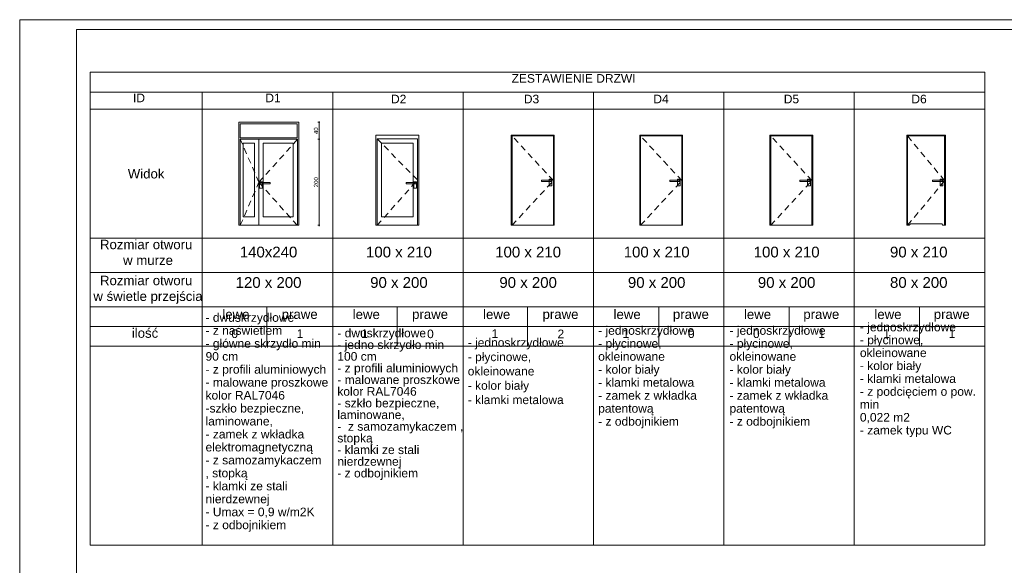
# Model space of a CAD drawing. Extents: x 5465377 to 5465550, y 5925276 to 5925338.
# Tile 28 of 182: x 5465378 to 5465401, y 5925309 to 5925322. Entities that reach past the tile are written whole.
import ezdxf

# ---------------------------------------------------------------- set-up
doc = ezdxf.new("R2010")
doc.units = 0
doc.header["$MEASUREMENT"] = 0
doc.linetypes.add('Krawędzie ukryte', pattern=[0.195611, 0.141111, -0.0545])
for name, color, linetype, lineweight in [('#DEMCAD_PKT_WSP_Nr_Pióra__141', 7, 'Continuous', 0), ('0_Nr_Pióra__1', 7, 'Continuous', 13), ('0_Nr_Pióra__141', 7, 'Continuous', 0), ('1-TABELKA_Nr_pióra__7_Nr_Pióra__7', 7, 'Continuous', 35), ('__arch_wymiarowanie_Nr_Pióra__141', 7, 'Continuous', 0), ('__arch_wymiarowanie_Nr_Pióra__181', 20, 'Continuous', 0), ('_ARCH_Sciany_Nr_Pióra__141', 7, 'Continuous', 0), ('zzz_elewacje_Nr_Pióra__141', 7, 'Continuous', 0), ('zzz_wypełnienia_Nr_Pióra__1', 7, 'Continuous', 13)]:
    doc.layers.add(name, color=color, linetype=linetype, lineweight=lineweight)
doc.layers.add('__arch_wymiarowanie', color=7, linetype='Continuous')
doc.styles.add('GENERATED_STYLE_1', font='arial.ttf')
doc.styles.add('GENERATED_STYLE_4', font='arial.ttf')
doc.styles.add('GENERATED_STYLE_5', font='txt')
doc.dimstyles.new('GENERATED_STYLE__5', dxfattribs={"dimtxt": 0.1, "dimasz": 0.02375, "dimexe": 0.18, "dimexo": 0, "dimgap": 0.09, "dimtad": 1, "dimdec": 0, "dimlfac": 100, "dimzin": 0, "dimdsep": 46, "dimtxsty": 'GENERATED_STYLE_5', "dimblk": 'ARROWHEAD_6', "dimblk1": 'ARROWHEAD_6', "dimblk2": 'ARROWHEAD_6', "dimcen": 0.09, "dimclrd": 256, "dimclre": 256, "dimclrt": 256, "dimazin": 0, "dimtfac": 1, "dimtdec": 4, "dimtmove": 0, "dimatfit": 3, "dimfxl": 0, "dimtolj": 1, "dimtzin": 0, "dimarcsym": 0})

# ---------------------------------------------------------------- blocks, each defined once
blk = doc.blocks.new('*D499', base_point=(5464021.331, 5925651.474))
at = {"layer": '__arch_wymiarowanie_Nr_Pióra__141', "linetype": 'Continuous'}
for p, q in [((5465384.601, 5925319.322), (5465384.554, 5925319.322)), ((5465384.565, 5925319.334), (5465384.59, 5925319.309)), ((5465384.578, 5925317.32), (5465384.578, 5925319.322)), ((5465384.601, 5925317.32), (5465384.554, 5925317.32)), ((5465384.565, 5925317.332), (5465384.59, 5925317.307)), ((5465384.578, 5925317.301), (5465384.578, 5925317.32))]:
    blk.add_line(p, q, dxfattribs=at)
at = {"layer": '__arch_wymiarowanie_Nr_Pióra__181', "insert": (5465384.458, 5925318.207), "char_height": 0.1, "attachment_point": 1, "rotation": 90, "style": 'GENERATED_STYLE_4'}
blk.add_mtext('{200}', dxfattribs=at)
blk = doc.blocks.new('ARROWHEAD_6')
at = {"linetype": 'Continuous'}
for p, q in [((0, 0), (-1, 0)), ((-0.5, -0.5), (0.5, 0.5))]:
    blk.add_line(p, q, dxfattribs=at)
blk = doc.blocks.new('*D500', base_point=(5464021.331, 5925651.474))
at = {"layer": '__arch_wymiarowanie_Nr_Pióra__141', "linetype": 'Continuous'}
for p, q in [((5465384.59, 5925319.707), (5465384.565, 5925319.732)), ((5465384.578, 5925319.72), (5465384.578, 5925319.738)), ((5465384.601, 5925319.72), (5465384.554, 5925319.72)), ((5465384.578, 5925319.322), (5465384.578, 5925319.72)), ((5465384.601, 5925319.322), (5465384.554, 5925319.322)), ((5465384.565, 5925319.334), (5465384.59, 5925319.309))]:
    blk.add_line(p, q, dxfattribs=at)
at = {"layer": '__arch_wymiarowanie_Nr_Pióra__181', "insert": (5465384.458, 5925319.445), "char_height": 0.1, "attachment_point": 1, "rotation": 90, "style": 'GENERATED_STYLE_4'}
blk.add_mtext('{40}', dxfattribs=at)

msp = doc.modelspace()

# ---------------------------------------------------------------- linework, layer by layer
at = {"layer": '#DEMCAD_PKT_WSP_Nr_Pióra__141', "linetype": 'Continuous', "flags": 128}
msp.add_lwpolyline([(5465382.711, 5925317.32), (5465384.111, 5925317.32), (5465384.111, 5925319.72), (5465382.711, 5925319.72)], close=True, dxfattribs=at)
msp.add_lwpolyline([(5465386.901, 5925319.42), (5465386.901, 5925317.32), (5465385.901, 5925317.32), (5465385.901, 5925319.42)], dxfattribs=at)
at = {"layer": '0_Nr_Pióra__1', "linetype": 'Continuous'}
for p, q in [((5465379.248, 5925314.964), (5465381.86, 5925314.964)), ((5465379.248, 5925314.964), (5465381.86, 5925314.964)), ((5465381.86, 5925314.964), (5465384.897, 5925314.964)), ((5465381.86, 5925314.964), (5465384.897, 5925314.964)), ((5465381.86, 5925314.964), (5465384.897, 5925314.964)), ((5465384.897, 5925314.964), (5465387.933, 5925314.964)), ((5465384.897, 5925314.964), (5465387.933, 5925314.964)), ((5465384.897, 5925314.964), (5465387.933, 5925314.964)), ((5465384.897, 5925314.964), (5465387.933, 5925314.964)), ((5465384.897, 5925314.964), (5465387.933, 5925314.964)), ((5465384.897, 5925314.964), (5465387.933, 5925314.964)), ((5465387.933, 5925314.964), (5465390.97, 5925314.964)), ((5465387.933, 5925314.964), (5465390.97, 5925314.964)), ((5465387.933, 5925314.964), (5465390.97, 5925314.964)), ((5465387.933, 5925314.964), (5465390.97, 5925314.964)), ((5465387.933, 5925314.964), (5465390.97, 5925314.964)), ((5465387.933, 5925314.964), (5465390.97, 5925314.964)), ((5465390.97, 5925314.964), (5465394.006, 5925314.964)), ((5465390.97, 5925314.964), (5465394.006, 5925314.964)), ((5465390.97, 5925314.964), (5465394.006, 5925314.964)), ((5465390.97, 5925314.964), (5465394.006, 5925314.964)), ((5465394.006, 5925314.964), (5465397.042, 5925314.964)), ((5465394.006, 5925314.964), (5465397.042, 5925314.964)), ((5465394.006, 5925314.964), (5465397.042, 5925314.964)), ((5465394.006, 5925314.964), (5465397.042, 5925314.964)), ((5465397.042, 5925314.964), (5465400.079, 5925314.964)), ((5465397.042, 5925314.964), (5465400.079, 5925314.964)), ((5465397.042, 5925314.964), (5465400.079, 5925314.964)), ((5465397.042, 5925314.964), (5465400.079, 5925314.964)), ((5465379.248, 5925314.506), (5465381.86, 5925314.506)), ((5465379.248, 5925314.506), (5465381.86, 5925314.506)), ((5465381.86, 5925314.506), (5465384.897, 5925314.506)), ((5465381.86, 5925314.506), (5465384.897, 5925314.506)), ((5465384.897, 5925314.506), (5465387.933, 5925314.506)), ((5465384.897, 5925314.506), (5465387.933, 5925314.506)), ((5465387.933, 5925314.506), (5465390.97, 5925314.506)), ((5465387.933, 5925314.506), (5465390.97, 5925314.506)), ((5465390.97, 5925314.506), (5465394.006, 5925314.506)), ((5465390.97, 5925314.506), (5465394.006, 5925314.506)), ((5465394.006, 5925314.506), (5465397.042, 5925314.506)), ((5465394.006, 5925314.506), (5465397.042, 5925314.506)), ((5465397.042, 5925314.506), (5465400.079, 5925314.506)), ((5465397.042, 5925314.506), (5465400.079, 5925314.506)), ((5465379.248, 5925309.874), (5465400.079, 5925309.874))]:
    msp.add_line(p, q, dxfattribs=at)
at = {"layer": '0_Nr_Pióra__141', "linetype": 'Continuous'}
for p, q in [((5465379.248, 5925320.889), (5465379.248, 5925309.874)), ((5465379.248, 5925320.889), (5465400.079, 5925320.889)), ((5465400.079, 5925320.889), (5465400.079, 5925309.874)), ((5465379.248, 5925320.721), (5465379.248, 5925320.421)), ((5465379.248, 5925320.421), (5465379.248, 5925320.021)), ((5465379.248, 5925320.421), (5465381.86, 5925320.421)), ((5465381.86, 5925320.421), (5465381.86, 5925309.874)), ((5465381.86, 5925320.421), (5465381.86, 5925309.874)), ((5465381.86, 5925320.421), (5465381.86, 5925309.874)), ((5465381.86, 5925320.421), (5465384.897, 5925320.421)), ((5465384.897, 5925320.421), (5465384.897, 5925309.874)), ((5465384.897, 5925320.421), (5465387.933, 5925320.421)), ((5465387.933, 5925320.421), (5465390.97, 5925320.421)), ((5465387.933, 5925320.421), (5465387.933, 5925309.874)), ((5465390.97, 5925320.421), (5465394.006, 5925320.421)), ((5465390.97, 5925320.421), (5465390.97, 5925309.874)), ((5465394.006, 5925320.421), (5465394.006, 5925309.874)), ((5465394.006, 5925320.421), (5465397.042, 5925320.421)), ((5465397.042, 5925320.421), (5465400.079, 5925320.421)), ((5465397.042, 5925320.421), (5465397.042, 5925309.874)), ((5465379.248, 5925320.021), (5465381.86, 5925320.021)), ((5465381.86, 5925320.021), (5465384.897, 5925320.021)), ((5465384.897, 5925320.021), (5465387.933, 5925320.021)), ((5465387.933, 5925320.021), (5465390.97, 5925320.021)), ((5465390.97, 5925320.021), (5465394.006, 5925320.021)), ((5465394.006, 5925320.021), (5465397.042, 5925320.021)), ((5465397.042, 5925320.021), (5465400.079, 5925320.021)), ((5465390.055, 5925319.42), (5465389.055, 5925319.42)), ((5465389.055, 5925319.42), (5465389.055, 5925319.388)), ((5465389.055, 5925319.388), (5465389.055, 5925317.32)), ((5465390.035, 5925319.4), (5465389.075, 5925319.4)), ((5465389.075, 5925319.4), (5465389.075, 5925317.32)), ((5465390.035, 5925317.32), (5465390.035, 5925319.4)), ((5465390.055, 5925319.388), (5465390.055, 5925319.42)), ((5465390.055, 5925317.32), (5465390.055, 5925319.388)), ((5465393.045, 5925319.42), (5465392.045, 5925319.42)), ((5465392.045, 5925319.42), (5465392.045, 5925319.388)), ((5465392.045, 5925319.388), (5465392.045, 5925317.32)), ((5465393.025, 5925319.4), (5465392.065, 5925319.4)), ((5465392.065, 5925319.4), (5465392.065, 5925317.32)), ((5465393.025, 5925317.32), (5465393.025, 5925319.4)), ((5465393.045, 5925319.388), (5465393.045, 5925319.42)), ((5465393.045, 5925317.32), (5465393.045, 5925319.388)), ((5465396.075, 5925319.42), (5465395.075, 5925319.42)), ((5465395.075, 5925319.42), (5465395.075, 5925319.388)), ((5465395.075, 5925319.388), (5465395.075, 5925317.32)), ((5465396.055, 5925319.4), (5465395.095, 5925319.4)), ((5465395.095, 5925319.4), (5465395.095, 5925317.32)), ((5465396.055, 5925317.32), (5465396.055, 5925319.4)), ((5465396.075, 5925319.388), (5465396.075, 5925319.42)), ((5465396.075, 5925317.32), (5465396.075, 5925319.388)), ((5465399.163, 5925319.42), (5465398.263, 5925319.42)), ((5465398.263, 5925319.42), (5465398.263, 5925319.388)), ((5465398.263, 5925319.388), (5465398.263, 5925317.32)), ((5465399.143, 5925319.4), (5465398.283, 5925319.4)), ((5465398.283, 5925319.4), (5465398.283, 5925317.32)), ((5465399.143, 5925317.32), (5465399.143, 5925319.4)), ((5465399.163, 5925319.388), (5465399.163, 5925319.42)), ((5465399.163, 5925317.32), (5465399.163, 5925319.388)), ((5465383.916, 5925317.32), (5465382.916, 5925317.32)), ((5465389.055, 5925317.32), (5465389.075, 5925317.32)), ((5465389.075, 5925317.32), (5465390.035, 5925317.32)), ((5465390.035, 5925317.32), (5465390.055, 5925317.32)), ((5465392.045, 5925317.32), (5465392.065, 5925317.32)), ((5465392.065, 5925317.32), (5465393.025, 5925317.32)), ((5465393.025, 5925317.32), (5465393.045, 5925317.32)), ((5465395.075, 5925317.32), (5465395.095, 5925317.32)), ((5465395.095, 5925317.32), (5465396.055, 5925317.32)), ((5465396.055, 5925317.32), (5465396.075, 5925317.32)), ((5465398.263, 5925317.32), (5465398.283, 5925317.32)), ((5465398.283, 5925317.32), (5465398.321, 5925317.32)), ((5465398.321, 5925317.32), (5465398.349, 5925317.354)), ((5465398.349, 5925317.354), (5465399.076, 5925317.354)), ((5465399.105, 5925317.32), (5465399.076, 5925317.354)), ((5465399.105, 5925317.32), (5465399.143, 5925317.32)), ((5465399.143, 5925317.32), (5465399.163, 5925317.32)), ((5465379.248, 5925317.021), (5465379.248, 5925316.221)), ((5465379.248, 5925317.021), (5465381.86, 5925317.021)), ((5465381.86, 5925317.021), (5465384.897, 5925317.021)), ((5465384.897, 5925317.021), (5465387.933, 5925317.021)), ((5465387.933, 5925317.021), (5465390.97, 5925317.021)), ((5465390.97, 5925317.021), (5465394.006, 5925317.021)), ((5465394.006, 5925317.021), (5465397.042, 5925317.021)), ((5465397.042, 5925317.021), (5465400.079, 5925317.021)), ((5465379.248, 5925316.221), (5465381.86, 5925316.221)), ((5465379.248, 5925316.221), (5465379.248, 5925315.821)), ((5465379.248, 5925316.221), (5465381.86, 5925316.221)), ((5465381.86, 5925316.221), (5465384.897, 5925316.221)), ((5465381.86, 5925316.221), (5465384.897, 5925316.221)), ((5465384.897, 5925316.221), (5465387.933, 5925316.221)), ((5465384.897, 5925316.221), (5465387.933, 5925316.221)), ((5465387.933, 5925316.221), (5465390.97, 5925316.221)), ((5465387.933, 5925316.221), (5465390.97, 5925316.221)), ((5465390.97, 5925316.221), (5465394.006, 5925316.221)), ((5465390.97, 5925316.221), (5465394.006, 5925316.221)), ((5465394.006, 5925316.221), (5465397.042, 5925316.221)), ((5465394.006, 5925316.221), (5465397.042, 5925316.221)), ((5465397.042, 5925316.221), (5465400.079, 5925316.221)), ((5465397.042, 5925316.221), (5465400.079, 5925316.221)), ((5465379.248, 5925315.821), (5465379.248, 5925315.421)), ((5465379.248, 5925315.421), (5465381.86, 5925315.421)), ((5465381.86, 5925315.421), (5465384.897, 5925315.421)), ((5465383.361, 5925315.421), (5465383.361, 5925314.506)), ((5465384.897, 5925315.421), (5465387.933, 5925315.421)), ((5465386.397, 5925315.421), (5465386.397, 5925314.506)), ((5465387.933, 5925315.421), (5465390.97, 5925315.421)), ((5465389.433, 5925315.421), (5465389.433, 5925314.506)), ((5465390.97, 5925315.421), (5465394.006, 5925315.421)), ((5465392.488, 5925315.421), (5465392.488, 5925314.506)), ((5465394.006, 5925315.421), (5465397.042, 5925315.421)), ((5465395.524, 5925315.421), (5465395.524, 5925314.506)), ((5465397.042, 5925315.421), (5465400.079, 5925315.421)), ((5465398.56, 5925315.421), (5465398.56, 5925314.506))]:
    msp.add_line(p, q, dxfattribs=at)
at = {"layer": '0_Nr_Pióra__141', "linetype": 'Krawędzie ukryte'}
for p, q in [((5465383.178, 5925318.321), (5465382.746, 5925319.322)), ((5465384.078, 5925319.322), (5465383.178, 5925318.321)), ((5465386.868, 5925318.376), (5465385.934, 5925319.332)), ((5465390.035, 5925318.36), (5465389.075, 5925319.4)), ((5465393.025, 5925318.36), (5465392.065, 5925319.4)), ((5465396.055, 5925318.36), (5465395.095, 5925319.4)), ((5465399.143, 5925318.36), (5465398.283, 5925319.4)), ((5465385.934, 5925317.32), (5465386.868, 5925318.376)), ((5465389.075, 5925317.32), (5465390.035, 5925318.36)), ((5465392.065, 5925317.32), (5465393.025, 5925318.36)), ((5465395.095, 5925317.32), (5465396.055, 5925318.36)), ((5465398.283, 5925317.32), (5465399.143, 5925318.36)), ((5465382.746, 5925317.32), (5465383.178, 5925318.321)), ((5465383.178, 5925318.321), (5465384.07, 5925317.32))]:
    msp.add_line(p, q, dxfattribs=at)
at = {"layer": '_ARCH_Sciany_Nr_Pióra__141', "linetype": 'Continuous'}
for p, q in [((5465382.746, 5925319.36), (5465382.746, 5925319.68)), ((5465382.746, 5925319.68), (5465384.066, 5925319.68)), ((5465382.927, 5925319.72), (5465382.916, 5925319.72)), ((5465383.906, 5925319.72), (5465382.927, 5925319.72)), ((5465384.102, 5925319.72), (5465383.906, 5925319.72)), ((5465384.066, 5925319.68), (5465384.066, 5925319.36)), ((5465384.066, 5925319.68), (5465384.066, 5925319.63)), ((5465384.066, 5925319.63), (5465384.066, 5925319.41)), ((5465384.066, 5925319.36), (5465382.746, 5925319.36)), ((5465383.178, 5925319.322), (5465382.746, 5925319.322)), ((5465382.746, 5925319.322), (5465382.746, 5925317.32)), ((5465383.178, 5925319.322), (5465383.178, 5925317.32)), ((5465384.078, 5925319.322), (5465383.178, 5925319.322)), ((5465384.066, 5925319.41), (5465384.066, 5925319.36)), ((5465384.078, 5925319.232), (5465384.078, 5925319.322)), ((5465385.901, 5925319.42), (5465386.901, 5925319.42)), ((5465385.934, 5925319.232), (5465385.934, 5925319.332)), ((5465385.934, 5925319.332), (5465386.868, 5925319.332)), ((5465386.868, 5925319.332), (5465386.868, 5925319.232)), ((5465382.811, 5925319.232), (5465382.811, 5925317.52)), ((5465383.078, 5925319.232), (5465382.811, 5925319.232)), ((5465383.078, 5925319.232), (5465383.078, 5925317.52)), ((5465383.278, 5925317.52), (5465383.278, 5925319.232)), ((5465383.278, 5925319.232), (5465383.978, 5925319.232)), ((5465383.978, 5925319.232), (5465383.978, 5925317.52)), ((5465384.078, 5925317.52), (5465384.078, 5925319.232)), ((5465385.934, 5925317.52), (5465385.934, 5925319.232)), ((5465386.034, 5925319.232), (5465386.034, 5925317.52)), ((5465386.768, 5925319.232), (5465386.034, 5925319.232)), ((5465386.768, 5925317.52), (5465386.768, 5925319.232)), ((5465386.868, 5925319.232), (5465386.868, 5925317.52)), ((5465382.811, 5925317.52), (5465383.078, 5925317.52)), ((5465383.978, 5925317.52), (5465383.278, 5925317.52)), ((5465384.078, 5925317.32), (5465384.078, 5925317.52)), ((5465385.934, 5925317.32), (5465385.934, 5925317.52)), ((5465386.034, 5925317.52), (5465386.768, 5925317.52)), ((5465386.868, 5925317.52), (5465386.868, 5925317.32))]:
    msp.add_line(p, q, dxfattribs=at)
at = {"layer": 'zzz_elewacje_Nr_Pióra__141', "linetype": 'Continuous', "flags": 128}
for points in [[(5465377.609, 5925322.107), (5465418.208, 5925322.107), (5465418.208, 5925293.44), (5465377.609, 5925293.44)], [(5465378.928, 5925321.879), (5465417.915, 5925321.879), (5465417.915, 5925293.728), (5465378.928, 5925293.728)]]:
    msp.add_lwpolyline(points, close=True, dxfattribs=at)
at = {"layer": 'zzz_wypełnienia_Nr_Pióra__1', "linetype": 'Continuous', "flags": 128}
for points in [[(5465389.984, 5925318.369), (5465389.756, 5925318.369), (5465389.756, 5925318.342), (5465389.984, 5925318.342)], [(5465389.999, 5925318.391), (5465389.934, 5925318.391), (5465389.934, 5925318.238), (5465389.999, 5925318.238)], [(5465392.973, 5925318.369), (5465392.746, 5925318.369), (5465392.746, 5925318.342), (5465392.973, 5925318.342)], [(5465392.989, 5925318.391), (5465392.924, 5925318.391), (5465392.924, 5925318.238), (5465392.989, 5925318.238)], [(5465396.003, 5925318.369), (5465395.776, 5925318.369), (5465395.776, 5925318.342), (5465396.003, 5925318.342)], [(5465396.019, 5925318.391), (5465395.954, 5925318.391), (5465395.954, 5925318.238), (5465396.019, 5925318.238)], [(5465399.09, 5925318.369), (5465398.862, 5925318.369), (5465398.862, 5925318.342), (5465399.09, 5925318.342)], [(5465399.106, 5925318.391), (5465399.04, 5925318.391), (5465399.04, 5925318.238), (5465399.106, 5925318.238)], [(5465383.193, 5925318.334), (5465383.259, 5925318.334), (5465383.259, 5925318.182), (5465383.193, 5925318.182)], [(5465383.209, 5925318.313), (5465383.437, 5925318.313), (5465383.437, 5925318.286), (5465383.209, 5925318.286)], [(5465386.834, 5925318.313), (5465386.606, 5925318.313), (5465386.606, 5925318.286), (5465386.834, 5925318.286)], [(5465386.85, 5925318.334), (5465386.784, 5925318.334), (5465386.784, 5925318.182), (5465386.85, 5925318.182)]]:
    msp.add_lwpolyline(points, close=True, dxfattribs=at)

# ---------------------------------------------------------------- texts
at = {"layer": '0_Nr_Pióra__1', "linetype": 'Continuous', "attachment_point": 5, "style": 'GENERATED_STYLE_1'}
for s, insert, char_height in [('{ZESTAWIENIE DRZWI}', (5465390.505, 5925320.739), 0.2), ('{ID}', (5465380.388, 5925320.286), 0.2), ('{D1}', (5465383.508, 5925320.286), 0.2), ('{D2}', (5465386.433, 5925320.261), 0.2), ('{D3}', (5465389.526, 5925320.259), 0.2), ('{D4}', (5465392.541, 5925320.261), 0.2), ('{D5}', (5465395.578, 5925320.259), 0.2), ('{D6}', (5465398.549, 5925320.259), 0.2), ('{Widok }', (5465380.553, 5925318.519), 0.22), ('{ilość}', (5465380.527, 5925314.81), 0.22)]:
    msp.add_mtext(s, dxfattribs=dict(at, insert=insert, char_height=char_height))
at = {"layer": '0_Nr_Pióra__1', "linetype": 'Continuous', "char_height": 0.22, "width": 2.6128, "attachment_point": 5, "style": 'GENERATED_STYLE_1'}
for s, insert in [('{Rozmiar otworu\\P w murze}', (5465380.554, 5925316.689)), ('{Rozmiar otworu\\P w świetle przejścia}', (5465380.554, 5925315.819))]:
    msp.add_mtext(s, dxfattribs=dict(at, insert=insert))
at = {"layer": '0_Nr_Pióra__141', "linetype": 'Continuous', "attachment_point": 5, "style": 'GENERATED_STYLE_1'}
for s, insert, char_height in [('{140x240}', (5465383.403, 5925316.696), 0.25), ('{100 x 210}', (5465386.439, 5925316.696), 0.25), ('{100 x 210}', (5465389.447, 5925316.696), 0.25), ('{100 x 210}', (5465392.44, 5925316.696), 0.25), ('{100 x 210}', (5465395.466, 5925316.696), 0.25), ('{90 x 210}', (5465398.542, 5925316.696), 0.25), ('{120 x 200}', (5465383.403, 5925315.987), 0.25), ('{90 x 200}', (5465386.439, 5925315.987), 0.25), ('{90 x 200}', (5465389.447, 5925315.987), 0.25), ('{90 x 200}', (5465392.44, 5925315.987), 0.25), ('{90 x 200}', (5465395.466, 5925315.987), 0.25), ('{80 x 200}', (5465398.542, 5925315.987), 0.25), ('{lewe}', (5465382.643, 5925315.246), 0.22), ('{lewe}', (5465385.679, 5925315.246), 0.22), ('{lewe}', (5465388.715, 5925315.246), 0.22), ('{lewe}', (5465391.752, 5925315.246), 0.22), ('{lewe}', (5465394.788, 5925315.246), 0.22), ('{lewe}', (5465397.825, 5925315.246), 0.22), ('{prawe}', (5465384.128, 5925315.217), 0.22), ('{prawe}', (5465387.164, 5925315.217), 0.22), ('{prawe}', (5465390.201, 5925315.217), 0.22), ('{prawe}', (5465393.237, 5925315.217), 0.22), ('{prawe}', (5465396.273, 5925315.217), 0.22), ('{prawe}', (5465399.31, 5925315.217), 0.22), ('{0}', (5465382.615, 5925314.795), 0.2), ('{1}', (5465384.136, 5925314.797), 0.2), ('{1}', (5465385.636, 5925314.797), 0.2), ('{0}', (5465387.172, 5925314.791), 0.2), ('{1}', (5465388.672, 5925314.797), 0.2), ('{2}', (5465390.209, 5925314.792), 0.2), ('{1}', (5465391.724, 5925314.797), 0.2), ('{0}', (5465393.245, 5925314.795), 0.2), ('{0}', (5465394.76, 5925314.795), 0.2), ('{1}', (5465396.281, 5925314.797), 0.2), ('{1}', (5465397.796, 5925314.8), 0.2), ('{1}', (5465399.318, 5925314.8), 0.2)]:
    msp.add_mtext(s, dxfattribs=dict(at, insert=insert, char_height=char_height))
at = {"layer": '1-TABELKA_Nr_pióra__7_Nr_Pióra__7', "linetype": 'Continuous', "char_height": 0.2, "width": 2.83636, "attachment_point": 7, "style": 'GENERATED_STYLE_1'}
for s, insert, line_spacing_factor in [('- dwuskrzydłowe\\P- z naświetlem\\P- główne skrzydło min 90 cm\\P- z profili aluminiowych\\P- malowane proszkowe\\Pkolor RAL7046\\P-szkło bezpieczne,\\Plaminowane, \\P- zamek z wkładka\\Pelektromagnetyczną\\P- z samozamykaczem , stopką\\P- klamki ze stali nierdzewnej\\P- Umax = 0,9 w/m2K\\P- z odbojnikiem}', (5465381.936, 5925310.185), 0.905133), ('- dwuskrzydłowe\\P- jedno skrzydło min 100 cm\\P- z profili aluminiowych\\P- malowane proszkowe\\Pkolor RAL7046\\P- szkło bezpieczne,\\Plaminowane,\\P-  z samozamykaczem ,\\Pstopką\\P- klamki ze stali nierdzewnej\\P- z odbojnikiem}', (5465385.005, 5925311.39), 0.815108), ('- jednoskrzydłowe\\P- płycinowe, okleinowane\\P- kolor biały\\P- klamki metalowa\\P- z podcięciem o pow. min \\P0,022 m2\\P- zamek typu WC}', (5465397.172, 5925312.39), 0.900578), ('- jednoskrzydłowe\\P- płycinowe, okleinowane\\P- kolor biały\\P- klamki metalowa\\P- zamek z wkładka patentową\\P- z odbojnikiem}', (5465391.078, 5925312.595), 0.906761), ('- jednoskrzydłowe\\P- płycinowe, okleinowane\\P- kolor biały\\P- klamki metalowa\\P- zamek z wkładka patentową\\P- z odbojnikiem}', (5465394.136, 5925312.595), 0.906761)]:
    msp.add_mtext(s, dxfattribs=dict(at, insert=insert, line_spacing_factor=line_spacing_factor))
at = {"layer": '1-TABELKA_Nr_pióra__7_Nr_Pióra__7', "linetype": 'Continuous', "insert": (5465388.041, 5925312.821), "char_height": 0.2, "width": 2.83636, "attachment_point": 7, "style": 'GENERATED_STYLE_1'}
msp.add_mtext('- jednoskrzydłowe\\P- płycinowe, okleinowane\\P- kolor biały\\P- klamki metalowa\\P\\P}', dxfattribs=at)

# ---------------------------------------------------------------- dimensions: what is measured, and where the dimension line sits
at = {"layer": '__arch_wymiarowanie', "linetype": 'Continuous'}
for p1, p2, picture, middle in [((5465384.078, 5925319.322), (5465384.102, 5925319.72), '*D500', (5465384.508, 5925319.521)), ((5465384.111, 5925317.32), (5465384.078, 5925319.322), '*D499', (5465384.508, 5925318.321))]:
    dim = msp.add_linear_dim(base=(5465384.578, 5925317.32), p1=p1, p2=p2, angle=90, dimstyle='GENERATED_STYLE__5', dxfattribs=at)
    dim.commit()
    dim.dimension.update_dxf_attribs({"geometry": picture, "text_midpoint": middle})

doc.saveas('drawing.dxf')
